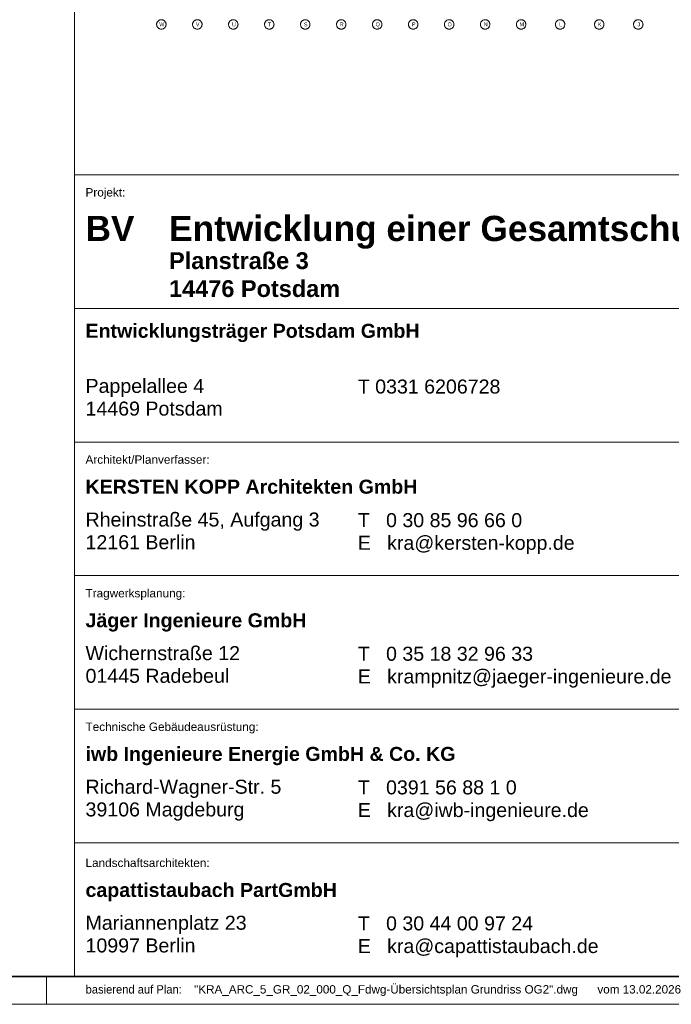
# Model space of a CAD drawing. Extents: x -620 to 3480, y 62 to 1102.
# Tile 36 of 256: x 106 to 223, y 62 to 239. Entities that reach past the tile are written whole.
import ezdxf
from ezdxf.lldxf.tags import DXFTag

# ---------------------------------------------------------------- set-up
doc = ezdxf.new("R2010")
doc.units = 0
for name, color, linetype, lineweight in [('iwb_Plankopf Linie', 7, 'Continuous', 13), ('iwb_Plankopf Rahmen', 7, 'Continuous', 35), ('iwb_Plankopf Text', 7, 'Continuous', 18), ('PK_LP_Achsen', 7, 'STRICHPUNKT2', 5)]:
    doc.layers.add(name, color=color, linetype=linetype, lineweight=lineweight)
doc.layers.add('PK_LP_T01', color=1, linetype='Continuous', lineweight=9, true_color=0xff0000)
doc.styles.add('Plankopf', font='arial.ttf')
doc.styles.get("Standard").update_dxf_attribs({"font": 'ARIALN.TTF'})
tags = doc.linetypes.add('STRICHPUNKT2', pattern=[12.7, 6.35, -3.175, 0, -3.175]).pattern_tags.tags
tags[10:11] = [DXFTag(74, 4), DXFTag(75, 0), DXFTag(340, '0'), DXFTag(46, 0.0), DXFTag(50, 0.0), DXFTag(44, 0.0), DXFTag(45, 0.0)]
tags[8:9] = [DXFTag(74, 4), DXFTag(75, 0), DXFTag(340, '0'), DXFTag(46, 0.0), DXFTag(50, 0.0), DXFTag(44, 0.0), DXFTag(45, 0.0)]
tags[6:7] = [DXFTag(74, 4), DXFTag(75, 0), DXFTag(340, '0'), DXFTag(46, 0.0), DXFTag(50, 0.0), DXFTag(44, 0.0), DXFTag(45, 0.0)]
tags[4:5] = [DXFTag(74, 4), DXFTag(75, 0), DXFTag(340, '0'), DXFTag(46, 0.0), DXFTag(50, 0.0), DXFTag(44, 0.0), DXFTag(45, 0.0)]

# ---------------------------------------------------------------- blocks, each defined once
blk = doc.blocks.new('Blockreferenz-A06G9SLF8I')
at = {"layer": 'PK_LP_Achsen', "linetype": 'ByBlock', "ltscale": 0.13}
for p, q in [((130.15, 238.69), (130.18, 238.77)), ((130.18, 238.77), (130.22, 238.84)), ((130.22, 238.84), (130.26, 238.91)), ((130.26, 238.91), (130.31, 238.98)), ((130.31, 238.98), (130.37, 239.04)), ((130.37, 239.04), (130.43, 239.1)), ((130.43, 239.1), (130.5, 239.15)), ((130.5, 239.15), (130.57, 239.19)), ((130.57, 239.19), (130.64, 239.23)), ((130.64, 239.23), (130.72, 239.25)), ((130.72, 239.25), (130.8, 239.27)), ((130.8, 239.27), (130.88, 239.29)), ((130.88, 239.29), (130.97, 239.29)), ((130.97, 239.29), (131.05, 239.29)), ((131.05, 239.29), (131.13, 239.27)), ((131.13, 239.27), (131.21, 239.25)), ((131.21, 239.25), (131.29, 239.23)), ((131.29, 239.23), (131.37, 239.19)), ((131.37, 239.19), (131.44, 239.15)), ((131.44, 239.15), (131.51, 239.1)), ((131.51, 239.1), (131.57, 239.04)), ((131.57, 239.04), (131.62, 238.98)), ((131.62, 238.98), (131.67, 238.91)), ((131.67, 238.91), (131.72, 238.84)), ((131.72, 238.84), (131.75, 238.77)), ((131.75, 238.77), (131.78, 238.69)), ((136.61, 238.69), (136.64, 238.77)), ((136.64, 238.77), (136.68, 238.84)), ((136.68, 238.84), (136.72, 238.91)), ((136.72, 238.91), (136.77, 238.98)), ((136.77, 238.98), (136.83, 239.04)), ((136.83, 239.04), (136.89, 239.1)), ((136.89, 239.1), (136.96, 239.15)), ((136.96, 239.15), (137.03, 239.19)), ((137.03, 239.19), (137.1, 239.23)), ((137.1, 239.23), (137.18, 239.25)), ((137.18, 239.25), (137.26, 239.27)), ((137.26, 239.27), (137.34, 239.29)), ((137.34, 239.29), (137.43, 239.29)), ((137.43, 239.29), (137.51, 239.29)), ((137.51, 239.29), (137.59, 239.27)), ((137.59, 239.27), (137.67, 239.25)), ((137.67, 239.25), (137.75, 239.23)), ((137.75, 239.23), (137.83, 239.19)), ((137.83, 239.19), (137.9, 239.15)), ((137.9, 239.15), (137.97, 239.1)), ((137.97, 239.1), (138.03, 239.04)), ((138.03, 239.04), (138.08, 238.98)), ((138.08, 238.98), (138.13, 238.91)), ((138.13, 238.91), (138.18, 238.84)), ((138.18, 238.84), (138.21, 238.77)), ((138.21, 238.77), (138.24, 238.69)), ((143.07, 238.69), (143.1, 238.77)), ((143.1, 238.77), (143.14, 238.84)), ((143.14, 238.84), (143.18, 238.91)), ((143.18, 238.91), (143.23, 238.98)), ((143.23, 238.98), (143.29, 239.04)), ((143.29, 239.04), (143.35, 239.1)), ((143.35, 239.1), (143.42, 239.15)), ((143.42, 239.15), (143.49, 239.19)), ((143.49, 239.19), (143.56, 239.23)), ((143.56, 239.23), (143.64, 239.25)), ((143.64, 239.25), (143.72, 239.27)), ((143.72, 239.27), (143.8, 239.29)), ((143.8, 239.29), (143.89, 239.29)), ((143.89, 239.29), (143.97, 239.29)), ((143.97, 239.29), (144.05, 239.27)), ((144.05, 239.27), (144.13, 239.25)), ((144.13, 239.25), (144.21, 239.23)), ((144.21, 239.23), (144.29, 239.19)), ((144.29, 239.19), (144.36, 239.15)), ((144.36, 239.15), (144.43, 239.1)), ((144.43, 239.1), (144.49, 239.04)), ((144.49, 239.04), (144.54, 238.98)), ((144.54, 238.98), (144.59, 238.91)), ((144.59, 238.91), (144.64, 238.84)), ((144.64, 238.84), (144.67, 238.77)), ((144.67, 238.77), (144.7, 238.69)), ((149.53, 238.69), (149.56, 238.77)), ((149.56, 238.77), (149.6, 238.84)), ((149.6, 238.84), (149.64, 238.91)), ((149.64, 238.91), (149.69, 238.98)), ((149.69, 238.98), (149.75, 239.04)), ((149.75, 239.04), (149.81, 239.1)), ((149.81, 239.1), (149.88, 239.15)), ((149.88, 239.15), (149.95, 239.19)), ((149.95, 239.19), (150.02, 239.23)), ((150.02, 239.23), (150.1, 239.25)), ((150.1, 239.25), (150.18, 239.27)), ((150.18, 239.27), (150.26, 239.29)), ((150.26, 239.29), (150.35, 239.29)), ((150.35, 239.29), (150.43, 239.29)), ((150.43, 239.29), (150.51, 239.27)), ((150.51, 239.27), (150.59, 239.25)), ((150.59, 239.25), (150.67, 239.23)), ((150.67, 239.23), (150.75, 239.19)), ((150.75, 239.19), (150.82, 239.15)), ((150.82, 239.15), (150.89, 239.1)), ((150.89, 239.1), (150.95, 239.04)), ((150.95, 239.04), (151, 238.98)), ((151, 238.98), (151.05, 238.91)), ((151.05, 238.91), (151.1, 238.84)), ((151.1, 238.84), (151.13, 238.77)), ((151.13, 238.77), (151.16, 238.69)), ((155.99, 238.69), (156.02, 238.77)), ((156.02, 238.77), (156.06, 238.84)), ((156.06, 238.84), (156.1, 238.91)), ((156.1, 238.91), (156.15, 238.98)), ((156.15, 238.98), (156.21, 239.04)), ((156.21, 239.04), (156.27, 239.1)), ((156.27, 239.1), (156.34, 239.15)), ((156.34, 239.15), (156.41, 239.19)), ((156.41, 239.19), (156.48, 239.23)), ((156.48, 239.23), (156.56, 239.25)), ((156.56, 239.25), (156.64, 239.27)), ((156.64, 239.27), (156.72, 239.29)), ((156.72, 239.29), (156.81, 239.29)), ((156.81, 239.29), (156.89, 239.29)), ((156.89, 239.29), (156.97, 239.27)), ((156.97, 239.27), (157.05, 239.25)), ((157.05, 239.25), (157.13, 239.23)), ((157.13, 239.23), (157.21, 239.19)), ((157.21, 239.19), (157.28, 239.15)), ((157.28, 239.15), (157.35, 239.1)), ((157.35, 239.1), (157.41, 239.04)), ((157.41, 239.04), (157.46, 238.98)), ((157.46, 238.98), (157.51, 238.91)), ((157.51, 238.91), (157.56, 238.84)), ((157.56, 238.84), (157.59, 238.77)), ((157.59, 238.77), (157.62, 238.69)), ((162.45, 238.69), (162.48, 238.77)), ((162.48, 238.77), (162.52, 238.84)), ((162.52, 238.84), (162.56, 238.91)), ((162.56, 238.91), (162.61, 238.98)), ((162.61, 238.98), (162.67, 239.04)), ((162.67, 239.04), (162.73, 239.1)), ((162.73, 239.1), (162.8, 239.15)), ((162.8, 239.15), (162.87, 239.19)), ((162.87, 239.19), (162.94, 239.23)), ((162.94, 239.23), (163.02, 239.25)), ((163.02, 239.25), (163.1, 239.27)), ((163.1, 239.27), (163.18, 239.29)), ((163.18, 239.29), (163.27, 239.29)), ((163.27, 239.29), (163.35, 239.29)), ((163.35, 239.29), (163.43, 239.27)), ((163.43, 239.27), (163.51, 239.25)), ((163.51, 239.25), (163.59, 239.23)), ((163.59, 239.23), (163.67, 239.19)), ((163.67, 239.19), (163.74, 239.15)), ((163.74, 239.15), (163.81, 239.1)), ((163.81, 239.1), (163.87, 239.04)), ((163.87, 239.04), (163.92, 238.98)), ((163.92, 238.98), (163.97, 238.91)), ((163.97, 238.91), (164.02, 238.84)), ((164.02, 238.84), (164.05, 238.77)), ((164.05, 238.77), (164.08, 238.69)), ((168.91, 238.69), (168.94, 238.77)), ((168.94, 238.77), (168.98, 238.84)), ((168.98, 238.84), (169.02, 238.91)), ((169.02, 238.91), (169.07, 238.98)), ((169.07, 238.98), (169.13, 239.04)), ((169.13, 239.04), (169.19, 239.1)), ((169.19, 239.1), (169.26, 239.15)), ((169.26, 239.15), (169.33, 239.19)), ((169.33, 239.19), (169.4, 239.23)), ((169.4, 239.23), (169.48, 239.25)), ((169.48, 239.25), (169.56, 239.27)), ((169.56, 239.27), (169.64, 239.29)), ((169.64, 239.29), (169.73, 239.29)), ((169.73, 239.29), (169.81, 239.29)), ((169.81, 239.29), (169.89, 239.27)), ((169.89, 239.27), (169.97, 239.25)), ((169.97, 239.25), (170.05, 239.23)), ((170.05, 239.23), (170.13, 239.19)), ((170.13, 239.19), (170.2, 239.15)), ((170.2, 239.15), (170.27, 239.1)), ((170.27, 239.1), (170.33, 239.04)), ((170.33, 239.04), (170.38, 238.98)), ((170.38, 238.98), (170.43, 238.91)), ((170.43, 238.91), (170.48, 238.84)), ((170.48, 238.84), (170.51, 238.77)), ((170.51, 238.77), (170.54, 238.69)), ((175.37, 238.69), (175.4, 238.77)), ((175.4, 238.77), (175.44, 238.84)), ((175.44, 238.84), (175.48, 238.91)), ((175.48, 238.91), (175.53, 238.98)), ((175.53, 238.98), (175.59, 239.04)), ((175.59, 239.04), (175.65, 239.1)), ((175.65, 239.1), (175.72, 239.15)), ((175.72, 239.15), (175.79, 239.19)), ((175.79, 239.19), (175.86, 239.23)), ((175.86, 239.23), (175.94, 239.25)), ((175.94, 239.25), (176.02, 239.27)), ((176.02, 239.27), (176.1, 239.29)), ((176.1, 239.29), (176.19, 239.29)), ((176.19, 239.29), (176.27, 239.29)), ((176.27, 239.29), (176.35, 239.27)), ((176.35, 239.27), (176.43, 239.25)), ((176.43, 239.25), (176.51, 239.23)), ((176.51, 239.23), (176.59, 239.19)), ((176.59, 239.19), (176.66, 239.15)), ((176.66, 239.15), (176.73, 239.1)), ((176.73, 239.1), (176.79, 239.04)), ((176.79, 239.04), (176.84, 238.98)), ((176.84, 238.98), (176.89, 238.91)), ((176.89, 238.91), (176.94, 238.84)), ((176.94, 238.84), (176.97, 238.77)), ((176.97, 238.77), (177, 238.69)), ((181.83, 238.69), (181.86, 238.77)), ((181.86, 238.77), (181.9, 238.84)), ((181.9, 238.84), (181.94, 238.91)), ((181.94, 238.91), (181.99, 238.98)), ((181.99, 238.98), (182.05, 239.04)), ((182.05, 239.04), (182.11, 239.1)), ((182.11, 239.1), (182.18, 239.15)), ((182.18, 239.15), (182.25, 239.19)), ((182.25, 239.19), (182.32, 239.23)), ((182.32, 239.23), (182.4, 239.25)), ((182.4, 239.25), (182.48, 239.27)), ((182.48, 239.27), (182.56, 239.29)), ((182.56, 239.29), (182.65, 239.29)), ((182.65, 239.29), (182.73, 239.29)), ((182.73, 239.29), (182.81, 239.27)), ((182.81, 239.27), (182.89, 239.25)), ((182.89, 239.25), (182.97, 239.23)), ((182.97, 239.23), (183.05, 239.19)), ((183.05, 239.19), (183.12, 239.15)), ((183.12, 239.15), (183.19, 239.1)), ((183.19, 239.1), (183.25, 239.04)), ((183.25, 239.04), (183.3, 238.98)), ((183.3, 238.98), (183.35, 238.91)), ((183.35, 238.91), (183.4, 238.84)), ((183.4, 238.84), (183.43, 238.77)), ((183.43, 238.77), (183.46, 238.69)), ((188.29, 238.69), (188.32, 238.77)), ((188.32, 238.77), (188.36, 238.84)), ((188.36, 238.84), (188.4, 238.91)), ((188.4, 238.91), (188.45, 238.98)), ((188.45, 238.98), (188.51, 239.04)), ((188.51, 239.04), (188.57, 239.1)), ((188.57, 239.1), (188.64, 239.15)), ((188.64, 239.15), (188.71, 239.19)), ((188.71, 239.19), (188.78, 239.23)), ((188.78, 239.23), (188.86, 239.25)), ((188.86, 239.25), (188.94, 239.27)), ((188.94, 239.27), (189.02, 239.29)), ((189.02, 239.29), (189.11, 239.29)), ((189.11, 239.29), (189.19, 239.29)), ((189.19, 239.29), (189.27, 239.27)), ((189.27, 239.27), (189.35, 239.25)), ((189.35, 239.25), (189.43, 239.23)), ((189.43, 239.23), (189.51, 239.19)), ((189.51, 239.19), (189.58, 239.15)), ((189.58, 239.15), (189.65, 239.1)), ((189.65, 239.1), (189.71, 239.04)), ((189.71, 239.04), (189.76, 238.98)), ((189.76, 238.98), (189.81, 238.91)), ((189.81, 238.91), (189.86, 238.84)), ((189.86, 238.84), (189.89, 238.77)), ((189.89, 238.77), (189.92, 238.69)), ((194.75, 238.69), (194.78, 238.77)), ((194.78, 238.77), (194.82, 238.84)), ((194.82, 238.84), (194.86, 238.91)), ((194.86, 238.91), (194.91, 238.98)), ((194.91, 238.98), (194.97, 239.04)), ((194.97, 239.04), (195.03, 239.1)), ((195.03, 239.1), (195.1, 239.15)), ((195.1, 239.15), (195.17, 239.19)), ((195.17, 239.19), (195.24, 239.23)), ((195.24, 239.23), (195.32, 239.25)), ((195.32, 239.25), (195.4, 239.27)), ((195.4, 239.27), (195.48, 239.29)), ((195.48, 239.29), (195.57, 239.29)), ((195.57, 239.29), (195.65, 239.29)), ((195.65, 239.29), (195.73, 239.27)), ((195.73, 239.27), (195.81, 239.25)), ((195.81, 239.25), (195.89, 239.23)), ((195.89, 239.23), (195.97, 239.19)), ((195.97, 239.19), (196.04, 239.15)), ((196.04, 239.15), (196.11, 239.1)), ((196.11, 239.1), (196.17, 239.04)), ((196.17, 239.04), (196.22, 238.98)), ((196.22, 238.98), (196.27, 238.91)), ((196.27, 238.91), (196.32, 238.84)), ((196.32, 238.84), (196.35, 238.77)), ((196.35, 238.77), (196.38, 238.69)), ((201.77, 238.69), (201.79, 238.77)), ((201.79, 238.77), (201.83, 238.84)), ((201.83, 238.84), (201.87, 238.91)), ((201.87, 238.91), (201.92, 238.98)), ((201.92, 238.98), (201.98, 239.04)), ((201.98, 239.04), (202.04, 239.1)), ((202.04, 239.1), (202.11, 239.15)), ((202.11, 239.15), (202.18, 239.19)), ((202.18, 239.19), (202.25, 239.23)), ((202.25, 239.23), (202.33, 239.25)), ((202.33, 239.25), (202.41, 239.27)), ((202.41, 239.27), (202.5, 239.29)), ((202.5, 239.29), (202.58, 239.29)), ((202.58, 239.29), (202.66, 239.29)), ((202.66, 239.29), (202.75, 239.27)), ((202.75, 239.27), (202.83, 239.25)), ((202.83, 239.25), (202.91, 239.23)), ((202.91, 239.23), (202.98, 239.19)), ((202.98, 239.19), (203.05, 239.15)), ((203.05, 239.15), (203.12, 239.1)), ((203.12, 239.1), (203.18, 239.04)), ((203.18, 239.04), (203.24, 238.98)), ((203.24, 238.98), (203.29, 238.91)), ((203.29, 238.91), (203.33, 238.84)), ((203.33, 238.84), (203.37, 238.77)), ((203.37, 238.77), (203.39, 238.69)), ((208.78, 238.69), (208.81, 238.77)), ((208.81, 238.77), (208.84, 238.84)), ((208.84, 238.84), (208.89, 238.91)), ((208.89, 238.91), (208.94, 238.98)), ((208.94, 238.98), (208.99, 239.04)), ((208.99, 239.04), (209.05, 239.1)), ((209.05, 239.1), (209.12, 239.15)), ((209.12, 239.15), (209.19, 239.19)), ((209.19, 239.19), (209.27, 239.23)), ((209.27, 239.23), (209.35, 239.25)), ((209.35, 239.25), (209.43, 239.27)), ((209.43, 239.27), (209.51, 239.29)), ((209.51, 239.29), (209.59, 239.29)), ((209.59, 239.29), (209.68, 239.29)), ((209.68, 239.29), (209.76, 239.27)), ((209.76, 239.27), (209.84, 239.25)), ((209.84, 239.25), (209.92, 239.23)), ((209.92, 239.23), (209.99, 239.19)), ((209.99, 239.19), (210.06, 239.15)), ((210.06, 239.15), (210.13, 239.1)), ((210.13, 239.1), (210.19, 239.04)), ((210.19, 239.04), (210.25, 238.98)), ((210.25, 238.98), (210.3, 238.91)), ((210.3, 238.91), (210.34, 238.84)), ((210.34, 238.84), (210.38, 238.77)), ((210.38, 238.77), (210.41, 238.69)), ((215.79, 238.69), (215.82, 238.77)), ((215.82, 238.77), (215.86, 238.84)), ((215.86, 238.84), (215.9, 238.91)), ((215.9, 238.91), (215.95, 238.98)), ((215.95, 238.98), (216, 239.04)), ((216, 239.04), (216.07, 239.1)), ((216.07, 239.1), (216.13, 239.15)), ((216.13, 239.15), (216.2, 239.19)), ((216.2, 239.19), (216.28, 239.23)), ((216.28, 239.23), (216.36, 239.25)), ((216.36, 239.25), (216.44, 239.27)), ((216.44, 239.27), (216.52, 239.29)), ((216.52, 239.29), (216.61, 239.29)), ((216.61, 239.29), (216.69, 239.29)), ((216.69, 239.29), (216.77, 239.27)), ((216.77, 239.27), (216.85, 239.25)), ((216.85, 239.25), (216.93, 239.23)), ((216.93, 239.23), (217.01, 239.19)), ((217.01, 239.19), (217.08, 239.15)), ((217.08, 239.15), (217.14, 239.1)), ((217.14, 239.1), (217.21, 239.04)), ((217.21, 239.04), (217.26, 238.98)), ((217.26, 238.98), (217.31, 238.91)), ((217.31, 238.91), (217.35, 238.84)), ((217.35, 238.84), (217.39, 238.77)), ((217.39, 238.77), (217.42, 238.69)), ((130.12, 238.52), (130.13, 238.61)), ((130.12, 238.44), (130.12, 238.52)), ((130.12, 238.36), (130.12, 238.44)), ((130.13, 238.28), (130.12, 238.36)), ((130.13, 238.61), (130.15, 238.69)), ((130.15, 238.19), (130.13, 238.28)), ((130.18, 238.12), (130.15, 238.19)), ((130.22, 238.04), (130.18, 238.12)), ((130.26, 237.97), (130.22, 238.04)), ((130.31, 237.9), (130.26, 237.97)), ((130.37, 237.84), (130.31, 237.9)), ((130.43, 237.78), (130.37, 237.84)), ((130.5, 237.73), (130.43, 237.78)), ((130.57, 237.69), (130.5, 237.73)), ((130.64, 237.66), (130.57, 237.69)), ((130.72, 237.63), (130.64, 237.66)), ((130.8, 237.61), (130.72, 237.63)), ((130.88, 237.6), (130.8, 237.61)), ((130.97, 237.59), (130.88, 237.6)), ((131.05, 237.6), (130.97, 237.59)), ((131.13, 237.61), (131.05, 237.6)), ((131.21, 237.63), (131.13, 237.61)), ((131.29, 237.66), (131.21, 237.63)), ((131.37, 237.69), (131.29, 237.66)), ((131.44, 237.73), (131.37, 237.69)), ((131.51, 237.78), (131.44, 237.73)), ((131.57, 237.84), (131.51, 237.78)), ((131.62, 237.9), (131.57, 237.84)), ((131.67, 237.97), (131.62, 237.9)), ((131.72, 238.04), (131.67, 237.97)), ((131.75, 238.12), (131.72, 238.04)), ((131.78, 238.19), (131.75, 238.12)), ((131.78, 238.69), (131.8, 238.61)), ((131.8, 238.28), (131.78, 238.19)), ((131.8, 238.61), (131.81, 238.52)), ((131.81, 238.36), (131.8, 238.28)), ((131.81, 238.52), (131.82, 238.44)), ((131.82, 238.44), (131.81, 238.36)), ((136.58, 238.52), (136.59, 238.61)), ((136.58, 238.44), (136.58, 238.52)), ((136.58, 238.36), (136.58, 238.44)), ((136.59, 238.28), (136.58, 238.36)), ((136.59, 238.61), (136.61, 238.69)), ((136.61, 238.19), (136.59, 238.28)), ((136.64, 238.12), (136.61, 238.19)), ((136.68, 238.04), (136.64, 238.12)), ((136.72, 237.97), (136.68, 238.04)), ((136.77, 237.9), (136.72, 237.97)), ((136.83, 237.84), (136.77, 237.9)), ((136.89, 237.78), (136.83, 237.84)), ((136.96, 237.73), (136.89, 237.78)), ((137.03, 237.69), (136.96, 237.73)), ((137.1, 237.66), (137.03, 237.69)), ((137.18, 237.63), (137.1, 237.66)), ((137.26, 237.61), (137.18, 237.63)), ((137.34, 237.6), (137.26, 237.61)), ((137.43, 237.59), (137.34, 237.6)), ((137.51, 237.6), (137.43, 237.59)), ((137.59, 237.61), (137.51, 237.6)), ((137.67, 237.63), (137.59, 237.61)), ((137.75, 237.66), (137.67, 237.63)), ((137.83, 237.69), (137.75, 237.66)), ((137.9, 237.73), (137.83, 237.69)), ((137.97, 237.78), (137.9, 237.73)), ((138.03, 237.84), (137.97, 237.78)), ((138.08, 237.9), (138.03, 237.84)), ((138.13, 237.97), (138.08, 237.9)), ((138.18, 238.04), (138.13, 237.97)), ((138.21, 238.12), (138.18, 238.04)), ((138.24, 238.19), (138.21, 238.12)), ((138.24, 238.69), (138.26, 238.61)), ((138.26, 238.28), (138.24, 238.19)), ((138.26, 238.61), (138.27, 238.52)), ((138.27, 238.36), (138.26, 238.28)), ((138.27, 238.52), (138.28, 238.44)), ((138.28, 238.44), (138.27, 238.36)), ((143.04, 238.52), (143.05, 238.61)), ((143.04, 238.44), (143.04, 238.52)), ((143.04, 238.36), (143.04, 238.44)), ((143.05, 238.28), (143.04, 238.36)), ((143.05, 238.61), (143.07, 238.69)), ((143.07, 238.19), (143.05, 238.28)), ((143.1, 238.12), (143.07, 238.19)), ((143.14, 238.04), (143.1, 238.12)), ((143.18, 237.97), (143.14, 238.04)), ((143.23, 237.9), (143.18, 237.97)), ((143.29, 237.84), (143.23, 237.9)), ((143.35, 237.78), (143.29, 237.84)), ((143.42, 237.73), (143.35, 237.78)), ((143.49, 237.69), (143.42, 237.73)), ((143.56, 237.66), (143.49, 237.69)), ((143.64, 237.63), (143.56, 237.66)), ((143.72, 237.61), (143.64, 237.63)), ((143.8, 237.6), (143.72, 237.61)), ((143.89, 237.59), (143.8, 237.6)), ((143.97, 237.6), (143.89, 237.59)), ((144.05, 237.61), (143.97, 237.6)), ((144.13, 237.63), (144.05, 237.61)), ((144.21, 237.66), (144.13, 237.63)), ((144.29, 237.69), (144.21, 237.66)), ((144.36, 237.73), (144.29, 237.69)), ((144.43, 237.78), (144.36, 237.73)), ((144.49, 237.84), (144.43, 237.78)), ((144.54, 237.9), (144.49, 237.84)), ((144.59, 237.97), (144.54, 237.9)), ((144.64, 238.04), (144.59, 237.97)), ((144.67, 238.12), (144.64, 238.04)), ((144.7, 238.19), (144.67, 238.12)), ((144.7, 238.69), (144.72, 238.61)), ((144.72, 238.28), (144.7, 238.19)), ((144.72, 238.61), (144.73, 238.52)), ((144.73, 238.36), (144.72, 238.28)), ((144.73, 238.52), (144.74, 238.44)), ((144.74, 238.44), (144.73, 238.36)), ((149.5, 238.52), (149.51, 238.61)), ((149.5, 238.44), (149.5, 238.52)), ((149.5, 238.36), (149.5, 238.44)), ((149.51, 238.28), (149.5, 238.36)), ((149.51, 238.61), (149.53, 238.69)), ((149.53, 238.19), (149.51, 238.28)), ((149.56, 238.12), (149.53, 238.19)), ((149.6, 238.04), (149.56, 238.12)), ((149.64, 237.97), (149.6, 238.04)), ((149.69, 237.9), (149.64, 237.97)), ((149.75, 237.84), (149.69, 237.9)), ((149.81, 237.78), (149.75, 237.84)), ((149.88, 237.73), (149.81, 237.78)), ((149.95, 237.69), (149.88, 237.73)), ((150.02, 237.66), (149.95, 237.69)), ((150.1, 237.63), (150.02, 237.66)), ((150.18, 237.61), (150.1, 237.63)), ((150.26, 237.6), (150.18, 237.61)), ((150.35, 237.59), (150.26, 237.6)), ((150.43, 237.6), (150.35, 237.59)), ((150.51, 237.61), (150.43, 237.6)), ((150.59, 237.63), (150.51, 237.61)), ((150.67, 237.66), (150.59, 237.63)), ((150.75, 237.69), (150.67, 237.66)), ((150.82, 237.73), (150.75, 237.69)), ((150.89, 237.78), (150.82, 237.73)), ((150.95, 237.84), (150.89, 237.78)), ((151, 237.9), (150.95, 237.84)), ((151.05, 237.97), (151, 237.9)), ((151.1, 238.04), (151.05, 237.97)), ((151.13, 238.12), (151.1, 238.04)), ((151.16, 238.19), (151.13, 238.12)), ((151.16, 238.69), (151.18, 238.61)), ((151.18, 238.28), (151.16, 238.19)), ((151.18, 238.61), (151.19, 238.52)), ((151.19, 238.36), (151.18, 238.28)), ((151.19, 238.52), (151.2, 238.44)), ((151.2, 238.44), (151.19, 238.36)), ((155.96, 238.52), (155.97, 238.61)), ((155.96, 238.44), (155.96, 238.52)), ((155.96, 238.36), (155.96, 238.44)), ((155.97, 238.28), (155.96, 238.36)), ((155.97, 238.61), (155.99, 238.69)), ((155.99, 238.19), (155.97, 238.28)), ((156.02, 238.12), (155.99, 238.19)), ((156.06, 238.04), (156.02, 238.12)), ((156.1, 237.97), (156.06, 238.04)), ((156.15, 237.9), (156.1, 237.97)), ((156.21, 237.84), (156.15, 237.9)), ((156.27, 237.78), (156.21, 237.84)), ((156.34, 237.73), (156.27, 237.78)), ((156.41, 237.69), (156.34, 237.73)), ((156.48, 237.66), (156.41, 237.69)), ((156.56, 237.63), (156.48, 237.66)), ((156.64, 237.61), (156.56, 237.63)), ((156.72, 237.6), (156.64, 237.61)), ((156.81, 237.59), (156.72, 237.6)), ((156.89, 237.6), (156.81, 237.59)), ((156.97, 237.61), (156.89, 237.6)), ((157.05, 237.63), (156.97, 237.61)), ((157.13, 237.66), (157.05, 237.63)), ((157.21, 237.69), (157.13, 237.66)), ((157.28, 237.73), (157.21, 237.69)), ((157.35, 237.78), (157.28, 237.73)), ((157.41, 237.84), (157.35, 237.78)), ((157.46, 237.9), (157.41, 237.84)), ((157.51, 237.97), (157.46, 237.9)), ((157.56, 238.04), (157.51, 237.97)), ((157.59, 238.12), (157.56, 238.04)), ((157.62, 238.19), (157.59, 238.12)), ((157.62, 238.69), (157.64, 238.61)), ((157.64, 238.28), (157.62, 238.19)), ((157.64, 238.61), (157.65, 238.52)), ((157.65, 238.36), (157.64, 238.28)), ((157.65, 238.52), (157.66, 238.44)), ((157.66, 238.44), (157.65, 238.36)), ((162.42, 238.52), (162.43, 238.61)), ((162.42, 238.44), (162.42, 238.52)), ((162.42, 238.36), (162.42, 238.44)), ((162.43, 238.28), (162.42, 238.36)), ((162.43, 238.61), (162.45, 238.69)), ((162.45, 238.19), (162.43, 238.28)), ((162.48, 238.12), (162.45, 238.19)), ((162.52, 238.04), (162.48, 238.12)), ((162.56, 237.97), (162.52, 238.04)), ((162.61, 237.9), (162.56, 237.97)), ((162.67, 237.84), (162.61, 237.9)), ((162.73, 237.78), (162.67, 237.84)), ((162.8, 237.73), (162.73, 237.78)), ((162.87, 237.69), (162.8, 237.73)), ((162.94, 237.66), (162.87, 237.69)), ((163.02, 237.63), (162.94, 237.66)), ((163.1, 237.61), (163.02, 237.63)), ((163.18, 237.6), (163.1, 237.61)), ((163.27, 237.59), (163.18, 237.6)), ((163.35, 237.6), (163.27, 237.59)), ((163.43, 237.61), (163.35, 237.6)), ((163.51, 237.63), (163.43, 237.61)), ((163.59, 237.66), (163.51, 237.63)), ((163.67, 237.69), (163.59, 237.66)), ((163.74, 237.73), (163.67, 237.69)), ((163.81, 237.78), (163.74, 237.73)), ((163.87, 237.84), (163.81, 237.78)), ((163.92, 237.9), (163.87, 237.84)), ((163.97, 237.97), (163.92, 237.9)), ((164.02, 238.04), (163.97, 237.97)), ((164.05, 238.12), (164.02, 238.04)), ((164.08, 238.19), (164.05, 238.12)), ((164.08, 238.69), (164.1, 238.61)), ((164.1, 238.28), (164.08, 238.19)), ((164.1, 238.61), (164.11, 238.52)), ((164.11, 238.36), (164.1, 238.28)), ((164.11, 238.52), (164.12, 238.44)), ((164.12, 238.44), (164.11, 238.36)), ((168.88, 238.52), (168.89, 238.61)), ((168.88, 238.44), (168.88, 238.52)), ((168.88, 238.36), (168.88, 238.44)), ((168.89, 238.28), (168.88, 238.36)), ((168.89, 238.61), (168.91, 238.69)), ((168.91, 238.19), (168.89, 238.28)), ((168.94, 238.12), (168.91, 238.19)), ((168.98, 238.04), (168.94, 238.12)), ((169.02, 237.97), (168.98, 238.04)), ((169.07, 237.9), (169.02, 237.97)), ((169.13, 237.84), (169.07, 237.9)), ((169.19, 237.78), (169.13, 237.84)), ((169.26, 237.73), (169.19, 237.78)), ((169.33, 237.69), (169.26, 237.73)), ((169.4, 237.66), (169.33, 237.69)), ((169.48, 237.63), (169.4, 237.66)), ((169.56, 237.61), (169.48, 237.63)), ((169.64, 237.6), (169.56, 237.61)), ((169.73, 237.59), (169.64, 237.6)), ((169.81, 237.6), (169.73, 237.59)), ((169.89, 237.61), (169.81, 237.6)), ((169.97, 237.63), (169.89, 237.61)), ((170.05, 237.66), (169.97, 237.63)), ((170.13, 237.69), (170.05, 237.66)), ((170.2, 237.73), (170.13, 237.69)), ((170.27, 237.78), (170.2, 237.73)), ((170.33, 237.84), (170.27, 237.78)), ((170.38, 237.9), (170.33, 237.84)), ((170.43, 237.97), (170.38, 237.9)), ((170.48, 238.04), (170.43, 237.97)), ((170.51, 238.12), (170.48, 238.04)), ((170.54, 238.19), (170.51, 238.12)), ((170.54, 238.69), (170.56, 238.61)), ((170.56, 238.28), (170.54, 238.19)), ((170.56, 238.61), (170.57, 238.52)), ((170.57, 238.36), (170.56, 238.28)), ((170.57, 238.52), (170.58, 238.44)), ((170.58, 238.44), (170.57, 238.36)), ((175.34, 238.52), (175.35, 238.61)), ((175.34, 238.44), (175.34, 238.52)), ((175.34, 238.36), (175.34, 238.44)), ((175.35, 238.28), (175.34, 238.36)), ((175.35, 238.61), (175.37, 238.69)), ((175.37, 238.19), (175.35, 238.28)), ((175.4, 238.12), (175.37, 238.19)), ((175.44, 238.04), (175.4, 238.12)), ((175.48, 237.97), (175.44, 238.04)), ((175.53, 237.9), (175.48, 237.97)), ((175.59, 237.84), (175.53, 237.9)), ((175.65, 237.78), (175.59, 237.84)), ((175.72, 237.73), (175.65, 237.78)), ((175.79, 237.69), (175.72, 237.73)), ((175.86, 237.66), (175.79, 237.69)), ((175.94, 237.63), (175.86, 237.66)), ((176.02, 237.61), (175.94, 237.63)), ((176.1, 237.6), (176.02, 237.61)), ((176.19, 237.59), (176.1, 237.6)), ((176.27, 237.6), (176.19, 237.59)), ((176.35, 237.61), (176.27, 237.6)), ((176.43, 237.63), (176.35, 237.61)), ((176.51, 237.66), (176.43, 237.63)), ((176.59, 237.69), (176.51, 237.66)), ((176.66, 237.73), (176.59, 237.69)), ((176.73, 237.78), (176.66, 237.73)), ((176.79, 237.84), (176.73, 237.78)), ((176.84, 237.9), (176.79, 237.84)), ((176.89, 237.97), (176.84, 237.9)), ((176.94, 238.04), (176.89, 237.97)), ((176.97, 238.12), (176.94, 238.04)), ((177, 238.19), (176.97, 238.12)), ((177, 238.69), (177.02, 238.61)), ((177.02, 238.28), (177, 238.19)), ((177.02, 238.61), (177.03, 238.52)), ((177.03, 238.36), (177.02, 238.28)), ((177.03, 238.52), (177.04, 238.44)), ((177.04, 238.44), (177.03, 238.36)), ((181.8, 238.52), (181.81, 238.61)), ((181.8, 238.44), (181.8, 238.52)), ((181.8, 238.36), (181.8, 238.44)), ((181.81, 238.28), (181.8, 238.36)), ((181.81, 238.61), (181.83, 238.69)), ((181.83, 238.19), (181.81, 238.28)), ((181.86, 238.12), (181.83, 238.19)), ((181.9, 238.04), (181.86, 238.12)), ((181.94, 237.97), (181.9, 238.04)), ((181.99, 237.9), (181.94, 237.97)), ((182.05, 237.84), (181.99, 237.9)), ((182.11, 237.78), (182.05, 237.84)), ((182.18, 237.73), (182.11, 237.78)), ((182.25, 237.69), (182.18, 237.73)), ((182.32, 237.66), (182.25, 237.69)), ((182.4, 237.63), (182.32, 237.66)), ((182.48, 237.61), (182.4, 237.63)), ((182.56, 237.6), (182.48, 237.61)), ((182.65, 237.59), (182.56, 237.6)), ((182.73, 237.6), (182.65, 237.59)), ((182.81, 237.61), (182.73, 237.6)), ((182.89, 237.63), (182.81, 237.61)), ((182.97, 237.66), (182.89, 237.63)), ((183.05, 237.69), (182.97, 237.66)), ((183.12, 237.73), (183.05, 237.69)), ((183.19, 237.78), (183.12, 237.73)), ((183.25, 237.84), (183.19, 237.78)), ((183.3, 237.9), (183.25, 237.84)), ((183.35, 237.97), (183.3, 237.9)), ((183.4, 238.04), (183.35, 237.97)), ((183.43, 238.12), (183.4, 238.04)), ((183.46, 238.19), (183.43, 238.12)), ((183.46, 238.69), (183.48, 238.61)), ((183.48, 238.28), (183.46, 238.19)), ((183.48, 238.61), (183.49, 238.52)), ((183.49, 238.36), (183.48, 238.28)), ((183.49, 238.52), (183.5, 238.44)), ((183.5, 238.44), (183.49, 238.36)), ((188.26, 238.52), (188.27, 238.61)), ((188.26, 238.44), (188.26, 238.52)), ((188.26, 238.36), (188.26, 238.44)), ((188.27, 238.28), (188.26, 238.36)), ((188.27, 238.61), (188.29, 238.69)), ((188.29, 238.19), (188.27, 238.28)), ((188.32, 238.12), (188.29, 238.19)), ((188.36, 238.04), (188.32, 238.12)), ((188.4, 237.97), (188.36, 238.04)), ((188.45, 237.9), (188.4, 237.97)), ((188.51, 237.84), (188.45, 237.9)), ((188.57, 237.78), (188.51, 237.84)), ((188.64, 237.73), (188.57, 237.78)), ((188.71, 237.69), (188.64, 237.73)), ((188.78, 237.66), (188.71, 237.69)), ((188.86, 237.63), (188.78, 237.66)), ((188.94, 237.61), (188.86, 237.63)), ((189.02, 237.6), (188.94, 237.61)), ((189.11, 237.59), (189.02, 237.6)), ((189.19, 237.6), (189.11, 237.59)), ((189.27, 237.61), (189.19, 237.6)), ((189.35, 237.63), (189.27, 237.61)), ((189.43, 237.66), (189.35, 237.63)), ((189.51, 237.69), (189.43, 237.66)), ((189.58, 237.73), (189.51, 237.69)), ((189.65, 237.78), (189.58, 237.73)), ((189.71, 237.84), (189.65, 237.78)), ((189.76, 237.9), (189.71, 237.84)), ((189.81, 237.97), (189.76, 237.9)), ((189.86, 238.04), (189.81, 237.97)), ((189.89, 238.12), (189.86, 238.04)), ((189.92, 238.19), (189.89, 238.12)), ((189.92, 238.69), (189.94, 238.61)), ((189.94, 238.28), (189.92, 238.19)), ((189.94, 238.61), (189.95, 238.52)), ((189.95, 238.36), (189.94, 238.28)), ((189.95, 238.52), (189.96, 238.44)), ((189.96, 238.44), (189.95, 238.36)), ((194.72, 238.52), (194.73, 238.61)), ((194.72, 238.44), (194.72, 238.52)), ((194.72, 238.36), (194.72, 238.44)), ((194.73, 238.28), (194.72, 238.36)), ((194.73, 238.61), (194.75, 238.69)), ((194.75, 238.19), (194.73, 238.28)), ((194.78, 238.12), (194.75, 238.19)), ((194.82, 238.04), (194.78, 238.12)), ((194.86, 237.97), (194.82, 238.04)), ((194.91, 237.9), (194.86, 237.97)), ((194.97, 237.84), (194.91, 237.9)), ((195.03, 237.78), (194.97, 237.84)), ((195.1, 237.73), (195.03, 237.78)), ((195.17, 237.69), (195.1, 237.73)), ((195.24, 237.66), (195.17, 237.69)), ((195.32, 237.63), (195.24, 237.66)), ((195.4, 237.61), (195.32, 237.63)), ((195.48, 237.6), (195.4, 237.61)), ((195.57, 237.59), (195.48, 237.6)), ((195.65, 237.6), (195.57, 237.59)), ((195.73, 237.61), (195.65, 237.6)), ((195.81, 237.63), (195.73, 237.61)), ((195.89, 237.66), (195.81, 237.63)), ((195.97, 237.69), (195.89, 237.66)), ((196.04, 237.73), (195.97, 237.69)), ((196.11, 237.78), (196.04, 237.73)), ((196.17, 237.84), (196.11, 237.78)), ((196.22, 237.9), (196.17, 237.84)), ((196.27, 237.97), (196.22, 237.9)), ((196.32, 238.04), (196.27, 237.97)), ((196.35, 238.12), (196.32, 238.04)), ((196.38, 238.19), (196.35, 238.12)), ((196.38, 238.69), (196.4, 238.61)), ((196.4, 238.28), (196.38, 238.19)), ((196.4, 238.61), (196.41, 238.52)), ((196.41, 238.36), (196.4, 238.28)), ((196.41, 238.52), (196.42, 238.44)), ((196.42, 238.44), (196.41, 238.36)), ((201.73, 238.52), (201.75, 238.61)), ((201.73, 238.44), (201.73, 238.52)), ((201.73, 238.36), (201.73, 238.44)), ((201.75, 238.28), (201.73, 238.36)), ((201.75, 238.61), (201.77, 238.69)), ((201.77, 238.19), (201.75, 238.28)), ((201.79, 238.12), (201.77, 238.19)), ((201.83, 238.04), (201.79, 238.12)), ((201.87, 237.97), (201.83, 238.04)), ((201.92, 237.9), (201.87, 237.97)), ((201.98, 237.84), (201.92, 237.9)), ((202.04, 237.78), (201.98, 237.84)), ((202.11, 237.73), (202.04, 237.78)), ((202.18, 237.69), (202.11, 237.73)), ((202.25, 237.66), (202.18, 237.69)), ((202.33, 237.63), (202.25, 237.66)), ((202.41, 237.61), (202.33, 237.63)), ((202.5, 237.6), (202.41, 237.61)), ((202.58, 237.59), (202.5, 237.6)), ((202.66, 237.6), (202.58, 237.59)), ((202.75, 237.61), (202.66, 237.6)), ((202.83, 237.63), (202.75, 237.61)), ((202.91, 237.66), (202.83, 237.63)), ((202.98, 237.69), (202.91, 237.66)), ((203.05, 237.73), (202.98, 237.69)), ((203.12, 237.78), (203.05, 237.73)), ((203.18, 237.84), (203.12, 237.78)), ((203.24, 237.9), (203.18, 237.84)), ((203.29, 237.97), (203.24, 237.9)), ((203.33, 238.04), (203.29, 237.97)), ((203.37, 238.12), (203.33, 238.04)), ((203.39, 238.19), (203.37, 238.12)), ((203.39, 238.69), (203.41, 238.61)), ((203.41, 238.28), (203.39, 238.19)), ((203.41, 238.61), (203.43, 238.52)), ((203.43, 238.36), (203.41, 238.28)), ((203.43, 238.52), (203.43, 238.44)), ((203.43, 238.44), (203.43, 238.36)), ((208.74, 238.44), (208.75, 238.52)), ((208.75, 238.36), (208.74, 238.44)), ((208.75, 238.52), (208.76, 238.61)), ((208.76, 238.28), (208.75, 238.36)), ((208.76, 238.61), (208.78, 238.69)), ((208.78, 238.19), (208.76, 238.28)), ((208.81, 238.12), (208.78, 238.19)), ((208.84, 238.04), (208.81, 238.12)), ((208.89, 237.97), (208.84, 238.04)), ((208.94, 237.9), (208.89, 237.97)), ((208.99, 237.84), (208.94, 237.9)), ((209.05, 237.78), (208.99, 237.84)), ((209.12, 237.73), (209.05, 237.78)), ((209.19, 237.69), (209.12, 237.73)), ((209.27, 237.66), (209.19, 237.69)), ((209.35, 237.63), (209.27, 237.66)), ((209.43, 237.61), (209.35, 237.63)), ((209.51, 237.6), (209.43, 237.61)), ((209.59, 237.59), (209.51, 237.6)), ((209.68, 237.6), (209.59, 237.59)), ((209.76, 237.61), (209.68, 237.6)), ((209.84, 237.63), (209.76, 237.61)), ((209.92, 237.66), (209.84, 237.63)), ((209.99, 237.69), (209.92, 237.66)), ((210.06, 237.73), (209.99, 237.69)), ((210.13, 237.78), (210.06, 237.73)), ((210.19, 237.84), (210.13, 237.78)), ((210.25, 237.9), (210.19, 237.84)), ((210.3, 237.97), (210.25, 237.9)), ((210.34, 238.04), (210.3, 237.97)), ((210.38, 238.12), (210.34, 238.04)), ((210.41, 238.19), (210.38, 238.12)), ((210.41, 238.69), (210.43, 238.61)), ((210.43, 238.28), (210.41, 238.19)), ((210.43, 238.61), (210.44, 238.52)), ((210.44, 238.36), (210.43, 238.28)), ((210.44, 238.52), (210.44, 238.44)), ((210.44, 238.44), (210.44, 238.36)), ((215.76, 238.52), (215.77, 238.61)), ((215.76, 238.44), (215.76, 238.52)), ((215.76, 238.36), (215.76, 238.44)), ((215.77, 238.28), (215.76, 238.36)), ((215.77, 238.61), (215.79, 238.69)), ((215.79, 238.19), (215.77, 238.28)), ((215.82, 238.12), (215.79, 238.19)), ((215.86, 238.04), (215.82, 238.12)), ((215.9, 237.97), (215.86, 238.04)), ((215.95, 237.9), (215.9, 237.97)), ((216, 237.84), (215.95, 237.9)), ((216.07, 237.78), (216, 237.84)), ((216.13, 237.73), (216.07, 237.78)), ((216.2, 237.69), (216.13, 237.73)), ((216.28, 237.66), (216.2, 237.69)), ((216.36, 237.63), (216.28, 237.66)), ((216.44, 237.61), (216.36, 237.63)), ((216.52, 237.6), (216.44, 237.61)), ((216.61, 237.59), (216.52, 237.6)), ((216.69, 237.6), (216.61, 237.59)), ((216.77, 237.61), (216.69, 237.6)), ((216.85, 237.63), (216.77, 237.61)), ((216.93, 237.66), (216.85, 237.63)), ((217.01, 237.69), (216.93, 237.66)), ((217.08, 237.73), (217.01, 237.69)), ((217.14, 237.78), (217.08, 237.73)), ((217.21, 237.84), (217.14, 237.78)), ((217.26, 237.9), (217.21, 237.84)), ((217.31, 237.97), (217.26, 237.9)), ((217.35, 238.04), (217.31, 237.97)), ((217.39, 238.12), (217.35, 238.04)), ((217.42, 238.19), (217.39, 238.12)), ((217.42, 238.69), (217.44, 238.61)), ((217.44, 238.28), (217.42, 238.19)), ((217.44, 238.61), (217.45, 238.52)), ((217.45, 238.36), (217.44, 238.28)), ((217.45, 238.52), (217.46, 238.44)), ((217.46, 238.44), (217.45, 238.36))]:
    blk.add_line(p, q, dxfattribs=at)
at = {"layer": 'PK_LP_Achsen', "linetype": 'ByBlock', "ltscale": 0.13, "char_height": 0.6954, "attachment_point": 1}
for s, insert in [('{\\fArial Narrow;W}', (130.6, 238.79)), ('{\\fArial Narrow;V}', (137.17, 238.79)), ('{\\fArial Narrow;U}', (143.66, 238.79)), ('{\\fArial Narrow;T}', (150.12, 238.79)), ('{\\fArial Narrow;S}', (156.58, 238.79)), ('{\\fArial Narrow;R}', (163.02, 238.79)), ('{\\fArial Narrow;Q}', (169.45, 238.81)), ('{\\fArial Narrow;P}', (175.97, 238.79)), ('{\\fArial Narrow;O}', (182.37, 238.79)), ('{\\fArial Narrow;N}', (188.88, 238.79)), ('{\\fArial Narrow;M}', (195.3, 238.79)), ('{\\fArial Narrow;L}', (202.4, 238.79)), ('{\\fArial Narrow;K}', (209.36, 238.79)), ('{\\fArial Narrow;J}', (216.45, 238.79))]:
    blk.add_mtext(s, dxfattribs=dict(at, insert=insert))

msp = doc.modelspace()

# ---------------------------------------------------------------- linework, layer by layer
at = {"layer": 'iwb_Plankopf Linie', "lineweight": 18, "ltscale": 0.18}
msp.add_line((115.35, 359.43), (115.35, 67.43), dxfattribs=at)
at = {"layer": 'iwb_Plankopf Linie', "ltscale": 0.13}
for p, q in [((115.35, 211.43), (295.35, 211.43)), ((115.35, 187.43), (295.35, 187.43)), ((115.35, 163.43), (295.35, 163.43)), ((115.35, 139.43), (295.35, 139.43)), ((115.35, 115.43), (295.35, 115.43)), ((115.35, 91.43), (295.35, 91.43)), ((115.35, 67.43), (295.35, 67.43))]:
    msp.add_line(p, q, dxfattribs=at)
at = {"layer": 'iwb_Plankopf Rahmen', "color": 8, "lineweight": 5, "ltscale": 0.13, "true_color": 0x808080}
msp.add_line((110.35, 62.43), (110.35, 67.43), dxfattribs=at)
at = {"layer": 'iwb_Plankopf Rahmen', "color": 8, "lineweight": 13, "ltscale": 0.13, "true_color": 0x808080}
msp.add_lwpolyline([(300.35, 62.43), (-619.65, 62.43), (-619.65, 1102.43), (300.35, 1102.43), (300.35, 62.43)], close=True, dxfattribs=at)
at = {"layer": 'iwb_Plankopf Rahmen', "ltscale": 0.35}
msp.add_lwpolyline([(-599.65, 67.43), (-599.65, 1097.43), (295.35, 1097.43), (295.35, 67.43), (-599.65, 67.43)], close=True, dxfattribs=at)

# ---------------------------------------------------------------- block references
at = {"layer": 'PK_LP_T01', "ltscale": 0.13}
msp.add_blockref('Blockreferenz-A06G9SLF8I', (0, 0), dxfattribs=at)

# ---------------------------------------------------------------- texts
at = {"layer": 'iwb_Plankopf Text', "ltscale": 0.18, "attachment_point": 1, "style": 'Plankopf'}
for s, insert, char_height, line_spacing_factor in [('Projekt:', (117.35, 209.04), 1.51, 0.970891), ('\\fArial|b1|i0|c0|p34;BV', (117.35, 204.06), 4.531, 0.996218), ('\\fArial|b1|i0|c0|p34;Entwicklungsträger Potsdam GmbH', (117.35, 184.67), 2.5172, 0.996218), ('Pappelallee 4\\P14469 Potsdam', (117.35, 174.77), 2.5172, 0.970891), ('T 0331 6206728', (166.24, 174.66), 2.5172, 0.970891), ('Architekt/Planverfasser:', (117.35, 161.04), 1.5105, 0.970891), ('\\fArial|b1|i0|c0|p34;KERSTEN KOPP Architekten GmbH', (117.35, 156.67), 2.5172, 0.996218), ('Rheinstraße 45, Aufgang 3\\P12161 Berlin', (117.35, 150.77), 2.5172, 0.970891), ('T   0 30 85 96 66 0\\PE   kra@kersten-kopp.de', (166.24, 150.66), 2.5172, 0.970891), ('Tragwerksplanung:', (117.35, 137.04), 1.5105, 0.970891), ('\\fArial|b1|i0|c0|p34;Jäger Ingenieure GmbH', (117.35, 132.67), 2.5172, 0.996218), ('Wichernstraße 12\\P01445 Radebeul', (117.35, 126.77), 2.5172, 0.970891), ('T   0 35 18 32 96 33\\PE   krampnitz@jaeger-ingenieure.de', (166.24, 126.66), 2.5172, 0.970891), ('Technische Gebäudeausrüstung:', (117.35, 113.04), 1.5105, 0.970891), ('\\fArial|b1|i0|c0|p34;iwb Ingenieure Energie GmbH & Co. KG', (117.35, 108.67), 2.5172, 0.996218), ('Richard-Wagner-Str. 5\\P39106 Magdeburg', (117.35, 102.77), 2.5172, 0.970891), ('T   0391 56 88 1 0\\PE   kra@iwb-ingenieure.de', (166.24, 102.66), 2.5172, 0.970891), ('Landschaftsarchitekten:', (117.35, 88.6), 1.5105, 0.970891), ('\\fArial|b1|i0|c0|p34;capattistaubach PartGmbH', (117.35, 84.23), 2.5172, 0.996218), ('Mariannenplatz 23\\P10997 Berlin', (117.35, 78.34), 2.5172, 0.970891), ('T   0 30 44 00 97 24\\PE   kra@capattistaubach.de', (166.24, 78.23), 2.5172, 0.970891)]:
    msp.add_mtext(s, dxfattribs=dict(at, insert=insert, char_height=char_height, line_spacing_factor=line_spacing_factor))
at = {"layer": 'iwb_Plankopf Text', "ltscale": 0.18, "attachment_point": 1, "line_spacing_factor": 0.996218, "style": 'Plankopf'}
for s, insert, char_height, width in [('\\fArial|b1|i0|c0|p34;Entwicklung einer Gesamtschule mit Sporthalle', (132.35, 204.06), 4.531, 161.2025), ('\\fArial|b1|i0|c0|p34;Planstraße 3\\P14476 Potsdam', (132.35, 197.52), 3.0207, 88.9953)]:
    msp.add_mtext(s, dxfattribs=dict(at, insert=insert, char_height=char_height, width=width))
at = {"layer": 'iwb_Plankopf Text', "ltscale": 0.18, "char_height": 1.5, "attachment_point": 1, "style": 'Plankopf'}
for s, insert in [('\\A1;{\\fFranklin Gothic Book|b0|i0|c0|p34;basierend auf Plan\\fArial Narrow|b0|i0|c0|p34;: }', (117.36, 65.87)), ('\\A1;{"KRA_ARC_5_GR_02_000_Q_Fdwg-Übersichtsplan Grundriss OG2".dwg      vom 13.02.2026}', (136.86, 65.87))]:
    msp.add_mtext(s, dxfattribs=dict(at, insert=insert))

doc.saveas('drawing.dxf')
